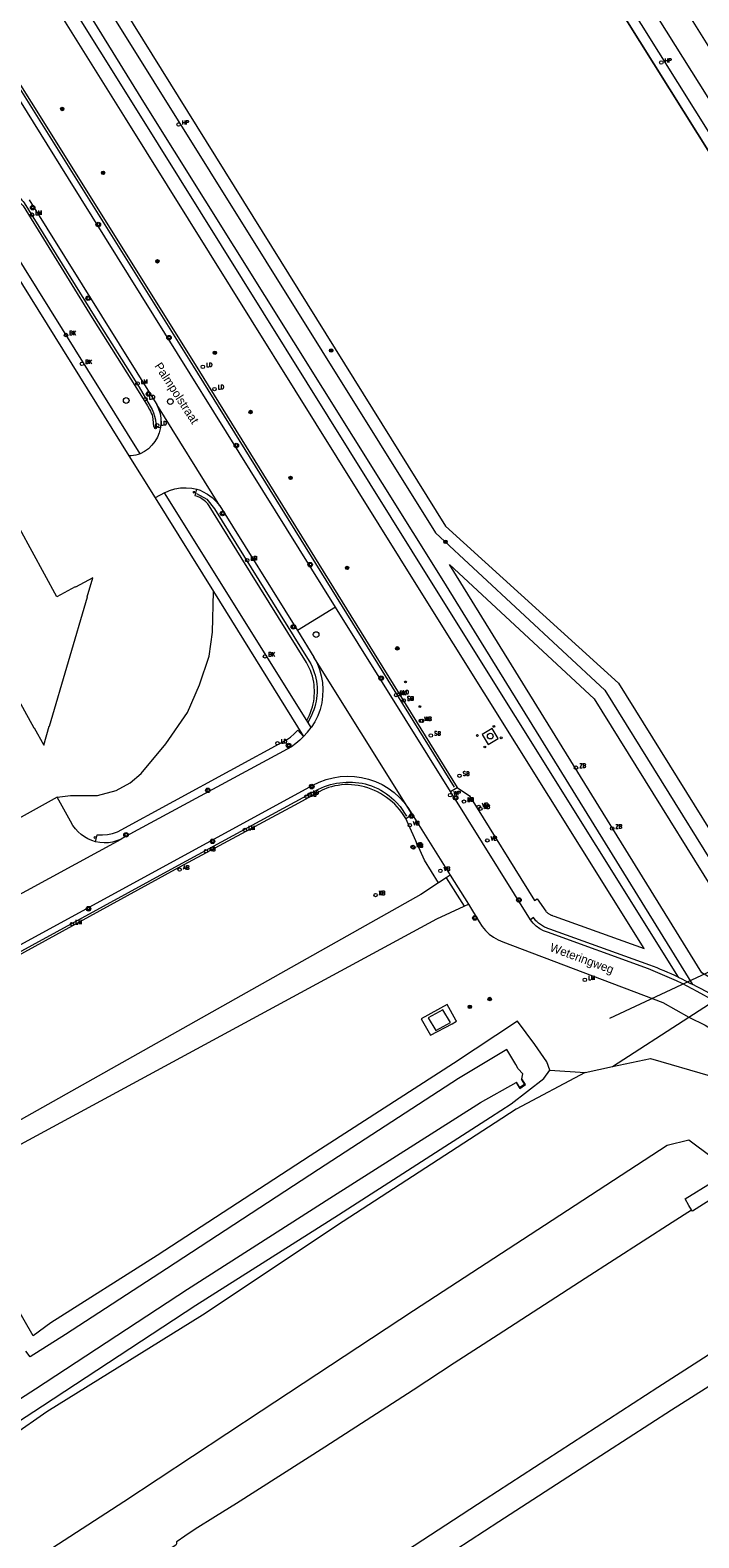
# Model space of a CAD drawing. Header units: metres. Extents: x 138165 to 154469, y 480134 to 494189.
# Tile 202 of 256: x 146788 to 146885, y 485748 to 485968. Entities that reach past the tile are written whole.
import ezdxf

# ---------------------------------------------------------------- set-up
doc = ezdxf.new("R2010")
doc.units = ezdxf.units.M
doc.header["$LTSCALE"] = 0.001
doc.header["$MEASUREMENT"] = 0
for name, color, linetype, lineweight in [('Level 5', 7, 'Continuous', 0), ('TOP-L-duiker', 7, 'Continuous', 0), ('TOP-L-terrein schutting raster hek leuning', 7, 'Continuous', 0), ('TOP-L-topo objecten punt', 7, 'Continuous', 0), ('TOP-L-topo objecten vlak', 7, 'Continuous', 0), ('TOP-L-water beschoeiing', 7, 'Continuous', 0), ('TOP-T-topo huisnummering naamgeving', 7, 'Continuous', 0)]:
    doc.layers.add(name, color=color, linetype=linetype, lineweight=lineweight)
doc.styles.add('Style-INTL_ISO', font='INTL_ISO.shx')
doc.styles.add('Style-STANDARD', font='STANDARD.shx')

# ---------------------------------------------------------------- blocks, each defined once
blk = doc.blocks.new('24')
at = {"layer": 'TOP-L-topo objecten punt', "color": 7, "linetype": 'Continuous', "lineweight": 0}
for radius in [0.025, 0.0182, 0.0115, 0.005]:
    blk.add_circle((0, 0), radius, dxfattribs=at)
blk = doc.blocks.new('72')
at = {"layer": 'TOP-L-topo objecten punt', "color": 7, "linetype": 'Continuous', "lineweight": 0}
blk.add_circle((0, 0), 0.025, dxfattribs=at)
at = {"layer": 'TOP-L-topo objecten punt', "color": 7, "linetype": 'Continuous', "lineweight": 0, "style": 'Style-STANDARD'}
blk.add_text('BK', height=0.06, dxfattribs=at).set_placement((0.0483, 0))
blk = doc.blocks.new('73')
at = {"layer": 'TOP-L-topo objecten punt', "color": 7, "linetype": 'Continuous', "lineweight": 0}
blk.add_circle((0, 0), 0.025, dxfattribs=at)
at = {"layer": 'TOP-L-topo objecten punt', "color": 7, "linetype": 'Continuous', "lineweight": 0, "style": 'Style-STANDARD'}
blk.add_text('WP', height=0.06, dxfattribs=at).set_placement((0.0483, 0))
blk = doc.blocks.new('*U13')
at = {"layer": 'Level 5', "color": 7, "linetype": 'Continuous', "lineweight": 0}
blk.add_circle((0, 0), 0.0415, dxfattribs=at)
blk = doc.blocks.new('150')
at = {"layer": 'Level 5', "color": 7, "linetype": 'Continuous', "lineweight": 0}
blk.add_blockref('*U13', (0, 0), dxfattribs=at)
blk = doc.blocks.new('121')
at = {"layer": 'TOP-L-topo objecten punt', "color": 7, "linetype": 'Continuous', "lineweight": 0}
blk.add_circle((0, 0), 0.025, dxfattribs=at)
at = {"layer": 'TOP-L-topo objecten punt', "color": 7, "linetype": 'Continuous', "lineweight": 0, "style": 'Style-STANDARD'}
blk.add_text('LD', height=0.06, dxfattribs=at).set_placement((0.0483, 0))
blk = doc.blocks.new('39')
at = {"layer": 'TOP-L-topo objecten punt', "color": 7, "linetype": 'Continuous', "lineweight": 0}
for p, q in [((0.0175, 0.0175), (-0.0175, 0.0175)), ((-0.0175, 0.0175), (-0.0175, -0.0175)), ((0.0175, 0.0175), (0.0175, -0.0175)), ((0.0175, -0.0175), (-0.0175, -0.0175))]:
    blk.add_line(p, q, dxfattribs=at)
blk.add_circle((0, 0), 0.0332, dxfattribs=at)
blk = doc.blocks.new('10')
at = {"layer": 'TOP-L-topo objecten punt', "linetype": 'Continuous', "lineweight": 0}
blk.add_circle((0, 0), 0.0125, dxfattribs=at)
blk = doc.blocks.new('16')
at = {"layer": 'TOP-L-topo objecten punt', "color": 7, "linetype": 'Continuous', "lineweight": 0}
blk.add_circle((0, 0), 0.025, dxfattribs=at)
at = {"layer": 'TOP-L-topo objecten punt', "color": 7, "linetype": 'Continuous', "lineweight": 0, "style": 'Style-STANDARD'}
blk.add_text('LM', height=0.06, dxfattribs=at).set_placement((0.0483, 0))
blk = doc.blocks.new('17')
at = {"layer": 'TOP-L-topo objecten punt', "color": 7, "linetype": 'Continuous', "lineweight": 0}
blk.add_circle((0, 0), 0.025, dxfattribs=at)
at = {"layer": 'TOP-L-topo objecten punt', "color": 7, "linetype": 'Continuous', "lineweight": 0, "style": 'Style-STANDARD'}
blk.add_text('HP', height=0.06, dxfattribs=at).set_placement((0.0483, 0))
blk = doc.blocks.new('14')
at = {"layer": 'TOP-L-topo objecten punt', "color": 7, "linetype": 'Continuous', "lineweight": 0}
blk.add_circle((0, 0), 0.025, dxfattribs=at)
at = {"layer": 'TOP-L-topo objecten punt', "color": 7, "linetype": 'Continuous', "lineweight": 0, "style": 'Style-STANDARD'}
blk.add_text('VB', height=0.06, dxfattribs=at).set_placement((0.0483, 0))
blk = doc.blocks.new('11')
at = {"layer": 'TOP-L-topo objecten punt', "color": 7, "linetype": 'Continuous', "lineweight": 0}
blk.add_circle((0, 0), 0.025, dxfattribs=at)
at = {"layer": 'TOP-L-topo objecten punt', "color": 7, "linetype": 'Continuous', "lineweight": 0, "style": 'Style-STANDARD'}
blk.add_text('AB', height=0.06, dxfattribs=at).set_placement((0.0483, 0))
blk = doc.blocks.new('175')
at = {"layer": 'TOP-L-topo objecten punt', "color": 7, "linetype": 'Continuous', "lineweight": 0}
blk.add_circle((0, 0), 0.025, dxfattribs=at)
at = {"layer": 'TOP-L-topo objecten punt', "color": 7, "linetype": 'Continuous', "lineweight": 0, "style": 'Style-STANDARD'}
blk.add_text('SB', height=0.06, dxfattribs=at).set_placement((0.0483, 0))
blk = doc.blocks.new('302')
at = {"layer": 'TOP-L-topo objecten punt', "color": 7, "linetype": 'Continuous', "lineweight": 0}
blk.add_circle((0, 0), 0.025, dxfattribs=at)
at = {"layer": 'TOP-L-topo objecten punt', "color": 7, "linetype": 'Continuous', "lineweight": 0, "style": 'Style-STANDARD'}
blk.add_text('WH', height=0.06, dxfattribs=at).set_placement((0.0483, 0))
blk = doc.blocks.new('85')
at = {"layer": 'TOP-L-topo objecten punt', "color": 7, "linetype": 'Continuous', "lineweight": 0}
blk.add_circle((0, 0), 0.025, dxfattribs=at)
at = {"layer": 'TOP-L-topo objecten punt', "color": 7, "linetype": 'Continuous', "lineweight": 0, "style": 'Style-STANDARD'}
blk.add_text('ZB', height=0.06, dxfattribs=at).set_placement((0.0483, 0))

msp = doc.modelspace()

# ---------------------------------------------------------------- linework, layer by layer
at = {"layer": 'TOP-L-duiker', "flags": 128}
msp.add_lwpolyline([(146872.04, 485823.95), (146895.19, 485834.79)], dxfattribs=at)
at = {"layer": 'TOP-L-terrein schutting raster hek leuning', "flags": 128}
for points in [[(146849.4, 485857.61), (146811.36, 485918.92), (146763.48, 485995.51), (146730.5, 486048.64), (146706.41, 486087.18)], [(146784.41, 485945.07), (146785.6, 485943.9), (146786.2, 485943.32), (146786.37, 485943.13), (146786.53, 485942.93), (146786.68, 485942.71), (146796.91, 485926.28), (146803.43, 485915.86), (146805.07, 485913.09), (146805.32, 485912.62), (146805.53, 485912.13), (146805.7, 485911.63), (146805.82, 485911.11), (146805.9, 485910.58), (146805.91, 485910.5), (146805.94, 485910.24)], [(146811.82, 485900.38), (146813.33, 485899.56), (146814.44, 485898.13), (146828.24, 485875.94), (146828.46, 485875.56), (146828.65, 485875.15), (146828.82, 485874.74), (146828.97, 485874.32), (146829.1, 485873.9), (146829.2, 485873.46), (146829.29, 485873.03), (146829.34, 485872.61), (146829.37, 485872.2), (146829.38, 485871.78), (146829.37, 485871.37), (146829.34, 485870.95), (146829.29, 485870.53), (146829.23, 485870.12), (146829.14, 485869.72), (146829.02, 485869.28), (146828.88, 485868.85), (146828.72, 485868.43), (146828.54, 485868.02), (146828.11, 485867.22), (146828.07, 485867.04)], [(146743.15, 485810.17), (146808.65, 485845.92), (146829.58, 485857.32), (146830, 485857.52), (146830.43, 485857.69), (146830.87, 485857.84), (146831.31, 485857.97), (146831.76, 485858.08), (146832.22, 485858.17), (146832.68, 485858.24), (146833.14, 485858.29), (146833.6, 485858.32), (146834.06, 485858.33), (146834.53, 485858.32), (146834.99, 485858.29), (146835.46, 485858.23), (146835.92, 485858.16), (146836.37, 485858.06), (146836.82, 485857.93), (146837.29, 485857.77), (146837.74, 485857.59), (146838.2, 485857.38), (146838.64, 485857.15), (146839.06, 485856.9), (146839.48, 485856.63), (146839.87, 485856.34), (146840.23, 485856.05), (146840.57, 485855.75), (146840.89, 485855.43), (146841.5, 485854.76), (146842.38, 485853.38)]]:
    msp.add_lwpolyline(points, dxfattribs=at)
at = {"layer": 'TOP-L-topo objecten vlak', "flags": 128}
for points in [[(146958.24, 485837.6), (146939.17, 485867.59), (146918.33, 485901.66), (146907.77, 485923.98), (146706.26, 486244.69), (146632.93, 486362.51), (146598.9, 486417.01)], [(146629.8, 486360.67), (146630.32, 486361.16), (146630.57, 486361.41), (146905.09, 485923.21), (146914.83, 485899.83), (146934.27, 485868.37), (146935.96, 485865.64)], [(146629.8, 486360.67), (146702.07, 486244.43), (146703.95, 486241.63), (146711.16, 486230.11), (146758.06, 486155.22), (146855.26, 486000), (146903.88, 485922.36), (146913.4, 485898.98), (146932.89, 485867.53), (146934.58, 485864.8)], [(146934.58, 485864.8), (146932.89, 485867.53), (146913.4, 485898.98), (146903.88, 485922.36), (146855.26, 486000), (146758.06, 486155.22), (146711.16, 486230.11), (146660.62, 486198.46)], [(146659.65, 486197.85), (146729.84, 486083.25), (146751.81, 486047.66), (146753.3, 486045.33), (146752.73, 486044.97), (146780.82, 486000), (146846.63, 485894.65), (146871.29, 485871.75), (146895.94, 485832.12)], [(146660.62, 486198.46), (146704.54, 486126.72), (146730.8, 486083.82), (146752.75, 486048.34), (146756.41, 486042.94), (146783.13, 486000), (146801.22, 485970.93), (146848.1, 485895.61), (146873.29, 485872.75), (146897.79, 485833.32)], [(146884.11, 485828.85), (146847.6, 485887.94), (146804.35, 485957.01), (146776.97, 486001.3), (146750.21, 486044.3), (146718.3, 486095.28)], [(146716.85, 486094.36), (146748.74, 486043.26), (146775.42, 486000.43), (146803.15, 485956.13), (146846.24, 485887.07), (146881.98, 485829.91)], [(146832.05, 485883.84), (146793.14, 485946.27), (146763.87, 485993.38), (146730.74, 486046.6), (146714.46, 486072.81), (146707.08, 486084.58), (146705.41, 486087.28)], [(146707.39, 486086.16), (146730.79, 486048.77), (146763.77, 485995.68), (146811.59, 485919.16), (146849.79, 485857.57)], [(146849.79, 485857.57), (146851.58, 485856.31), (146861.07, 485841.07), (146861.46, 485841.32), (146862.71, 485839.51), (146862.77, 485839.45), (146862.84, 485839.38), (146862.91, 485839.32), (146862.99, 485839.26), (146863.07, 485839.2), (146863.14, 485839.15), (146863.22, 485839.1), (146863.31, 485839.05), (146863.39, 485839.01), (146863.47, 485838.97), (146863.56, 485838.93), (146863.65, 485838.9), (146863.74, 485838.87), (146863.92, 485838.81), (146877.01, 485834.09), (146844.55, 485886.01), (146801.46, 485955.07), (146773.72, 485999.38)], [(146881.21, 485973.88), (146889.68, 485960.22), (146892.66, 485957.19), (146893.78, 485955.58), (146897.31, 485950.26), (146924.31, 485906.95)], [(146803.61, 485906.15), (146779.05, 485945.46)], [(146784.24, 485945.74), (146783.99, 485944.84), (146786.55, 485942.3), (146796.61, 485925.98), (146803.05, 485915.75), (146804.65, 485913.14), (146804.96, 485912.64), (146805.1, 485912.38), (146805.22, 485912.1), (146805.32, 485911.82), (146805.39, 485911.53), (146805.43, 485911.23), (146805.54, 485910.16), (146806.54, 485910.01)], [(146777.72, 485944.7), (146780.14, 485940.42), (146780.32, 485940.52), (146801.94, 485905.86)], [(146787.42, 485943.18), (146805.67, 485913.89), (146806, 485913.37)], [(146782.03, 485866.57), (146780.85, 485868.73), (146785.39, 485871.21), (146788.11, 485866.23), (146788.15, 485866.26), (146789.54, 485863.72), (146790.35, 485866.49), (146790.39, 485866.48), (146795.92, 485885.33), (146795.87, 485885.34), (146796.68, 485888.11), (146794.15, 485886.73), (146794.12, 485886.77), (146791.47, 485885.32), (146786.05, 485895.25), (146786.11, 485895.28), (146761.37, 485940.52), (146746.14, 485932.19), (146743.53, 485936.97), (146718.14, 485923.08), (146756.64, 485852.68), (146782.03, 485866.57)], [(146806, 485913.37), (146806.29, 485912.72), (146806.5, 485912.04), (146806.61, 485911.34), (146806.62, 485910.63), (146806.54, 485910.01)], [(146815.18, 485898.59), (146806, 485913.37)], [(146806.54, 485910.01), (146806.45, 485909.59), (146806.36, 485909.24), (146806.1, 485908.58), (146805.74, 485907.97), (146805.31, 485907.41), (146804.8, 485906.91), (146804.23, 485906.49), (146803.61, 485906.15)], [(146803.61, 485906.15), (146803.29, 485906.04), (146802.95, 485905.96), (146802.62, 485905.9), (146802.28, 485905.87), (146801.94, 485905.86)], [(146801.94, 485905.86), (146805.78, 485899.74)], [(146807.13, 485900.46), (146807.88, 485900.81), (146808.66, 485901.06), (146809.47, 485901.2), (146810.3, 485901.23), (146811.11, 485901.16), (146811.85, 485901.03)], [(146807.13, 485900.46), (146805.78, 485899.74)], [(146805.78, 485899.74), (146814.29, 485886.12)], [(146827.86, 485867.33), (146807.13, 485900.46)], [(146827.86, 485867.33), (146828.25, 485868.09), (146828.42, 485868.49), (146828.57, 485868.89), (146828.69, 485869.3), (146828.8, 485869.72), (146828.88, 485870.11), (146828.93, 485870.51), (146828.97, 485870.91), (146828.99, 485871.31), (146828.99, 485871.71), (146828.97, 485872.11), (146828.93, 485872.51), (146828.88, 485872.9), (146828.79, 485873.33), (146828.68, 485873.75), (146828.55, 485874.17), (146828.4, 485874.58), (146828.22, 485874.98), (146828.03, 485875.37), (146827.81, 485875.74), (146818.33, 485891.06), (146813.67, 485898.6), (146813.44, 485898.89), (146813.18, 485899.15), (146812.9, 485899.38), (146812.6, 485899.59), (146812.28, 485899.78), (146811.95, 485899.93), (146811.61, 485900.06), (146811.85, 485901.03)], [(146811.85, 485901.03), (146812.32, 485900.86), (146812.68, 485900.68), (146813.41, 485900.28), (146814.07, 485899.8), (146814.67, 485899.23), (146815.18, 485898.59)], [(146815.18, 485898.59), (146826.51, 485880.4)], [(146889.66, 485828.05), (146885.41, 485830.54), (146848.65, 485890.04), (146869.73, 485870.47), (146894.26, 485831.03)], [(146791.51, 485856.15), (146793.43, 485856.4), (146797.4, 485856.37), (146800.08, 485857.11), (146802.16, 485858.23), (146803.75, 485859.61), (146807.35, 485863.92), (146810.51, 485868.49), (146812.26, 485872.52), (146813.63, 485876.66), (146814.15, 485880.19), (146814.29, 485886.12)], [(146814.29, 485886.12), (146827.41, 485864.99)], [(146832.05, 485883.84), (146826.51, 485880.4)], [(146848.8, 485856.98), (146832.05, 485883.84)], [(146826.51, 485880.4), (146828.9, 485876.54)], [(146828.9, 485876.54), (146829.36, 485875.66), (146829.72, 485874.75), (146829.99, 485873.8), (146830.16, 485872.83), (146830.22, 485871.84), (146830.18, 485870.85), (146830.04, 485869.88), (146829.8, 485868.92), (146829.46, 485868), (146829.03, 485867.11), (146828.51, 485866.27)], [(146842.7, 485854.5), (146828.9, 485876.54)], [(146827.41, 485864.99), (146827.98, 485865.61), (146828.51, 485866.27)], [(146828.51, 485866.27), (146827.86, 485867.33)], [(146853.44, 485865.26), (146854.32, 485863.8), (146855.77, 485864.68), (146854.89, 485866.14), (146853.44, 485865.26)], [(146797.1, 485849.65), (146797.34, 485850.63), (146798.09, 485850.64), (146798.83, 485850.71), (146799.56, 485850.86), (146800.28, 485851.07), (146824.9, 485864.47), (146825.5, 485864.89), (146826.05, 485865.36), (146826.55, 485865.88), (146827.41, 485864.99)], [(146827.41, 485864.99), (146826.85, 485864.46), (146826.26, 485863.96), (146825.64, 485863.49), (146801.46, 485850.4), (146800.83, 485850.03)], [(146631.45, 485750.28), (146730.69, 485804.4), (146828.75, 485857.87), (146829.69, 485858.33), (146830.68, 485858.7), (146831.69, 485858.96), (146832.73, 485859.13), (146833.78, 485859.19), (146834.83, 485859.15), (146835.86, 485859), (146836.88, 485858.75), (146837.88, 485858.41), (146838.83, 485857.97), (146839.73, 485857.43), (146840.58, 485856.81), (146841.36, 485856.11), (146842.07, 485855.34), (146842.7, 485854.5)], [(146842.29, 485853.03), (146842.01, 485853.47), (146841.71, 485853.9), (146841.39, 485854.32), (146841.04, 485854.72), (146840.68, 485855.1), (146840.29, 485855.46), (146839.89, 485855.8), (146839.49, 485856.1), (146839.07, 485856.39), (146838.63, 485856.66), (146838.18, 485856.9), (146837.72, 485857.12), (146837.25, 485857.32), (146836.77, 485857.49), (146836.28, 485857.64), (146835.82, 485857.75), (146835.34, 485857.84), (146834.86, 485857.91), (146834.38, 485857.95), (146833.89, 485857.97), (146833.41, 485857.96), (146832.93, 485857.92), (146832.45, 485857.86), (146831.96, 485857.78), (146831.49, 485857.66), (146831.02, 485857.53), (146830.11, 485857.18), (146826.67, 485855.26), (146808.69, 485845.6), (146743.32, 485809.74)], [(146848.8, 485856.98), (146849.79, 485857.57)], [(146791.51, 485856.15), (146784.06, 485852)], [(146797.1, 485849.65), (146796.53, 485849.82), (146795.99, 485850.06), (146795.47, 485850.35), (146794.99, 485850.69), (146794.54, 485851.09), (146794.15, 485851.53), (146793.8, 485852.01), (146793.45, 485852.66), (146791.51, 485856.15)], [(146860.45, 485838.29), (146848.8, 485856.98)], [(146842.29, 485853.03), (146843.2, 485853.59), (146842.7, 485854.5)], [(146847.07, 485843.66), (146845.04, 485846.94), (146842.29, 485853.03)], [(146842.7, 485854.5), (146848.74, 485844.77)], [(146783.77, 485840.73), (146800.83, 485850.03)], [(146800.83, 485850.03), (146800.75, 485849.99), (146800.17, 485849.76), (146799.57, 485849.6), (146798.96, 485849.5), (146798.33, 485849.48), (146797.71, 485849.53), (146797.1, 485849.65)], [(146848.18, 485844.39), (146847.07, 485843.66)], [(146848.74, 485844.77), (146848.18, 485844.39)], [(146848.18, 485844.39), (146850.81, 485840.25)], [(146848.74, 485844.77), (146851.43, 485840.57)], [(146847.07, 485843.66), (146844.47, 485841.97), (146771.18, 485800.72), (146757.48, 485794.23), (146687.55, 485755.24), (146670.89, 485746.12), (146652.88, 485736.35)], [(146654.79, 485733.16), (146681.74, 485747.69), (146759.26, 485790.54), (146772.16, 485798), (146846.8, 485838.39), (146850.81, 485840.25)], [(146850.81, 485840.25), (146851.43, 485840.57)], [(146851.43, 485840.57), (146853.01, 485837.97), (146853.41, 485837.32), (146853.89, 485836.72), (146854.44, 485836.18), (146855.06, 485835.73), (146855.73, 485835.35), (146856.45, 485835.07), (146879.73, 485826.23), (146883.53, 485824.08)], [(146881.98, 485829.91), (146881.48, 485830.15), (146880.96, 485830.38), (146880.45, 485830.61), (146879.94, 485830.83), (146879.42, 485831.05), (146878.9, 485831.26), (146878.38, 485831.47), (146877.85, 485831.66), (146863.29, 485836.91), (146863.13, 485836.96), (146862.97, 485837.02), (146862.81, 485837.08), (146862.65, 485837.15), (146862.5, 485837.22), (146862.35, 485837.3), (146862.2, 485837.38), (146862.05, 485837.47), (146861.91, 485837.57), (146861.77, 485837.67), (146861.64, 485837.78), (146861.51, 485837.89), (146861.38, 485838.01), (146861.26, 485838.13), (146861.15, 485838.25), (146860.92, 485838.59), (146860.45, 485838.29)], [(146887.21, 485826.46), (146884.75, 485827.81), (146882.56, 485828.99), (146881.73, 485829.39), (146877.65, 485831.12), (146862.96, 485836.46), (146862.37, 485836.68), (146861.81, 485836.97), (146861.3, 485837.34), (146860.85, 485837.78), (146860.45, 485838.29)], [(146881.98, 485829.91), (146882.52, 485829.65), (146883.05, 485829.38), (146883.58, 485829.11), (146884.11, 485828.85)], [(146887.78, 485826.83), (146887.17, 485827.18), (146886.57, 485827.53), (146885.96, 485827.86), (146885.35, 485828.2), (146884.73, 485828.52), (146884.11, 485828.85)], [(146883.53, 485824.08), (146887.21, 485826.46)], [(146849.69, 485823.48), (146849.59, 485823.66), (146848.3, 485825.93), (146844.52, 485823.86), (146845.88, 485821.45), (146849.03, 485823.13), (146849.69, 485823.48)], [(146845.57, 485823.99), (146846.67, 485822.15), (146848.82, 485823.29), (146847.71, 485825.17), (146845.57, 485823.99)], [(146863.29, 485816.36), (146862.83, 485817.6), (146861.12, 485820.11), (146858.56, 485823.5), (146849.27, 485817.35), (146828.34, 485803.88), (146806.05, 485789.37), (146790.56, 485779.56), (146788.03, 485777.65), (146785.17, 485782.54), (146783.92, 485784.22), (146783.07, 485785.61), (146782.07, 485786.07), (146781.08, 485786), (146780.48, 485785.21), (146780.55, 485783.76), (146781.84, 485780.38), (146783.94, 485775.85), (146774.2, 485768.86)], [(146872.41, 485816.88), (146883.53, 485824.08)], [(146883.53, 485824.08), (146885.9, 485822.94), (146889.37, 485820.76), (146891.52, 485819.1), (146892.34, 485818.35), (146893.51, 485817.15), (146895.13, 485815.4), (146896.23, 485813.9), (146899.08, 485809.41), (146902.7, 485803.6), (146903.5, 485802.33)], [(146859.19, 485815.1), (146859.35, 485815.81), (146858.68, 485816.58), (146858.32, 485817.2), (146857.04, 485819.37), (146849.97, 485815.16), (146829.58, 485801.9), (146807.45, 485787.42), (146792.74, 485777.87), (146787.57, 485774.58), (146786.92, 485775.41)], [(146872.41, 485816.88), (146877.93, 485818.05), (146886.62, 485815.54), (146891.93, 485812.05), (146894.78, 485808.57)], [(146481.5, 485568.07), (146483.53, 485568.2), (146501.96, 485579.8), (146523.58, 485593.47), (146544.44, 485606.31), (146572.62, 485624.71), (146591.76, 485637.33), (146611.82, 485651.16), (146626.88, 485661.16), (146647.4, 485674.77), (146667.82, 485688.08), (146688.59, 485701.69), (146707.39, 485713.87), (146729.7, 485728.42), (146749.68, 485741.27), (146762.41, 485749.77), (146768.89, 485754.09), (146789.37, 485767.48), (146811.7, 485782.11), (146832.47, 485795.31), (146854.62, 485809.54), (146857.63, 485811.47), (146862.39, 485815.16), (146863.29, 485816.36)], [(146868.41, 485816.02), (146858.37, 485810.67), (146855.33, 485808.67), (146833.17, 485794.34), (146812.67, 485780.69), (146790.01, 485766.57), (146769.93, 485752.58), (146763.26, 485748.34)], [(146863.29, 485816.36), (146868.41, 485816.02)], [(146868.41, 485816.02), (146872.41, 485816.88)], [(146480.76, 485569.18), (146482.14, 485570.06), (146500.81, 485582.29), (146522.05, 485595.66), (146542.73, 485608.41), (146571.45, 485627.09), (146590.13, 485639.67), (146610.67, 485653.68), (146625.73, 485663.6), (146646.13, 485677.01), (146666.26, 485690.25), (146687.12, 485703.86), (146706.33, 485716.33), (146728.16, 485730.56), (146748.52, 485744.07), (146760.95, 485752.23), (146767.51, 485756.53), (146788.33, 485769.96), (146810.47, 485784.45), (146831.24, 485797.7), (146853.19, 485811.65), (146858.36, 485814.55)], [(146859.19, 485815.1), (146859.11, 485815.04), (146859.6, 485814.29), (146858.93, 485813.85), (146858.44, 485814.6), (146858.36, 485814.55)], [(146858.36, 485814.55), (146858.81, 485813.85), (146858.91, 485813.71), (146859.74, 485814.26), (146859.65, 485814.41), (146859.19, 485815.1)], [(146886.98, 485803.59), (146883.51, 485806.19), (146880.38, 485805.39), (146863.63, 485794.46), (146843.44, 485781.3), (146821.23, 485766.69), (146801.2, 485753.47), (146779.51, 485739.43), (146771.61, 485734.25)], [(146883.93, 485796.03), (146883.55, 485796.66), (146882.98, 485797.62), (146886.95, 485800.05), (146887.37, 485800.31)], [(146892, 485800.89), (146891.35, 485800.48), (146887.67, 485798.11), (146884.08, 485795.8), (146883.93, 485796.03)], [(146776.47, 485726.06), (146780.33, 485728.6), (146792.9, 485736.84), (146805.46, 485745.07), (146808.78, 485747.23), (146808.89, 485747.31), (146808.95, 485747.4), (146808.92, 485747.69), (146808.98, 485747.75), (146810.11, 485748.53), (146811.63, 485749.53), (146814.56, 485751.37), (146817.62, 485753.3), (146830.5, 485761.5), (146843.37, 485769.77), (146849.36, 485773.71), (146855.76, 485777.87), (146868.44, 485786.06), (146881.11, 485794.21), (146883.93, 485796.03)], [(146901.62, 485784.68), (146901.25, 485784.44), (146891.65, 485778.26), (146879.04, 485770.11), (146866.45, 485761.96), (146853.85, 485753.79), (146841.27, 485745.6), (146828.7, 485737.41), (146816.13, 485729.19), (146803.58, 485720.94), (146791.05, 485712.67), (146786.27, 485709.53)], [(146788.04, 485706.54), (146793, 485709.78), (146805.58, 485717.96), (146818.16, 485726.13), (146830.75, 485734.29), (146843.34, 485742.45), (146855.84, 485750.6), (146868.37, 485758.74), (146881.02, 485766.88), (146893.71, 485774.92), (146903.14, 485780.88), (146903.71, 485781.25)]]:
    msp.add_lwpolyline(points, dxfattribs=at)
at = {"layer": 'TOP-L-water beschoeiing', "flags": 128}
msp.add_lwpolyline([(146783.13, 486000), (146801.22, 485970.93), (146848.1, 485895.61), (146873.29, 485872.75), (146897.79, 485833.32)], dxfattribs=at)

# ---------------------------------------------------------------- block references
at = {"layer": 'TOP-L-topo objecten punt', "xscale": 10, "yscale": 10, "zscale": 10}
for name, p in [('17', (146879.52, 485963.17)), ('24', (146792.24, 485956.4)), ('17', (146809.2, 485954.14)), ('24', (146798.19, 485947.1)), ('16', (146787.83, 485941)), ('39', (146787.94, 485942.03)), ('39', (146797.49, 485939.58)), ('24', (146806.11, 485934.21)), ('39', (146796.02, 485928.83)), ('72', (146792.79, 485923.47)), ('39', (146807.8, 485923.08)), ('24', (146814.48, 485920.89)), ('24', (146831.42, 485921.22)), ('72', (146795.11, 485919.27)), ('121', (146812.72, 485918.83)), ('16', (146803.21, 485916.41)), ('150', (146801.56, 485913.93)), ('121', (146804.38, 485914.12)), ('39', (146804.8, 485914.87)), ('121', (146814.43, 485915.59)), ('150', (146807.99, 485913.77)), ('24', (146819.68, 485912.25)), ('10', (146805.83, 485909.94)), ('121', (146806.07, 485910.32)), ('39', (146817.6, 485907.38)), ('24', (146825.51, 485902.65)), ('10', (146811.47, 485900.56)), ('39', (146815.6, 485897.47)), ('24', (146848.08, 485893.34)), ('16', (146819.19, 485890.66)), ('11', (146819.19, 485890.66)), ('39', (146828.37, 485890.02)), ('24', (146833.74, 485889.54)), ('39', (146825.92, 485880.95)), ('150', (146829.23, 485879.82)), ('72', (146821.78, 485876.64)), ('24', (146841.06, 485877.82)), ('39', (146838.7, 485873.47)), ('10', (146842.25, 485872.93)), ('72', (146840.88, 485871.01)), ('121', (146841.36, 485871.14)), ('175', (146842, 485870.22)), ('16', (146842, 485870.22)), ('10', (146844.35, 485869.34)), ('302', (146844.48, 485867.26)), ('11', (146844.66, 485867.26)), ('10', (146855.13, 485866.44)), ('121', (146823.6, 485863.99)), ('39', (146825.22, 485863.65)), ('175', (146845.95, 485865.12)), ('10', (146852.72, 485865.12)), ('150', (146854.6, 485865.03)), ('10', (146856.19, 485864.78)), ('10', (146853.81, 485863.45)), ('175', (146850.12, 485859.26)), ('85', (146867.1, 485860.43)), ('39', (146813.46, 485857.13)), ('39', (146828.59, 485857.68)), ('175', (146827.83, 485856.23)), ('121', (146828.25, 485856.52)), ('73', (146848.76, 485856.43)), ('39', (146849.55, 485856.04)), ('16', (146850.77, 485855.5)), ('11', (146850.77, 485855.5)), ('14', (146852.92, 485854.71)), ('14', (146853.15, 485854.45)), ('11', (146853.15, 485854.45)), ('39', (146843.12, 485853.4)), ('39', (146801.53, 485850.65)), ('16', (146818.86, 485851.36)), ('14', (146842.87, 485852.06)), ('85', (146872.36, 485851.58)), ('10', (146797.04, 485850.26)), ('11', (146813.17, 485848.27)), ('39', (146814.14, 485849.7)), ('14', (146843.3, 485848.91)), ('11', (146843.41, 485848.79)), ('14', (146854.17, 485849.84)), ('11', (146809.34, 485845.59)), ('14', (146847.34, 485845.4)), ('11', (146837.89, 485841.87)), ('14', (146837.89, 485841.87)), ('39', (146796.06, 485839.88)), ('39', (146858.78, 485841.15)), ('16', (146793.66, 485837.65)), ('39', (146852.35, 485838.53)), ('16', (146868.38, 485829.53)), ('24', (146854.52, 485826.73)), ('24', (146851.63, 485825.59))]:
    msp.add_blockref(name, p, dxfattribs=at)

# ---------------------------------------------------------------- texts
at = {"layer": 'TOP-T-topo huisnummering naamgeving', "style": 'Style-INTL_ISO'}
for s, rotation, p in [('Palmpolstraat', 303, (146805.62, 485918.96)), ('Weteringweg', 339.8, (146863.17, 485833.75))]:
    msp.add_text(s, height=1.25, rotation=rotation, dxfattribs=at).set_placement(p)

doc.saveas('drawing.dxf')
